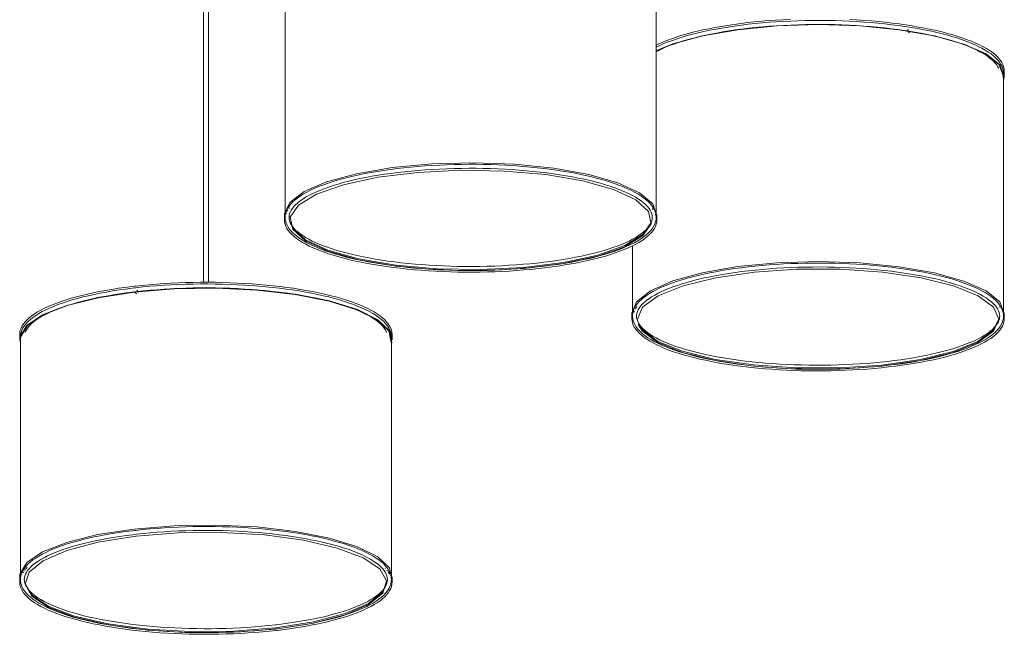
# Model space of a CAD drawing. Header units: millimetres. Extents: x 2834 to 10973, y -1183 to 7893.
# Tile 1 of 15: x 5505 to 6695, y -1168 to -425. Entities that reach past the tile are written whole.
import ezdxf

# ---------------------------------------------------------------- set-up
doc = ezdxf.new("R2010")
doc.units = ezdxf.units.MM
doc.layers.add('E-LITE-EQPM', color=7, linetype='Continuous', lineweight=20)

# ---------------------------------------------------------------- blocks, each defined once
blk = doc.blocks.new('64314-5L   _Suspended_tensor - 64314-49-5L MAMBO Black_rattan pendant lamp ø450-5L-719882-00 Isometrico PDF')
at = {"layer": 'E-LITE-EQPM', "color": 253, "lineweight": 15, "true_color": 0xaaaaaa}
for p, q in [((2450.9, 10.4), (2450.9, -742.4)), ((2456.9, -742.4), (2456.9, 10.4)), ((2549.6, -373), (2549.6, -661.7)), ((2998, -661.7), (2998, -373)), ((3302.8, -436.8), (3301.4, -438)), ((3302.8, -440.9), (3305, -438.9)), ((3418.6, -493.4), (3418.6, -486.9)), ((3417.8, -490.1), (3417.8, -490.2)), ((3417.8, -781.1), (3417.8, -492.4)), ((3418.6, -493.5), (3418.1, -497.3)), ((2554.6, -653.2), (2555.1, -652.5)), ((2993.1, -653.2), (2993.7, -654)), ((2548.8, -660.6), (2548.8, -667.1)), ((2550.8, -659.9), (2550.9, -659.6)), ((2551.2, -658.9), (2551.4, -658.5)), ((2552.4, -656.5), (2553, -655.4)), ((2994.1, -654.6), (2994.3, -654.9)), ((2996.9, -660.1), (2997.1, -660.5)), ((2997.7, -660.6), (2997.7, -662.1)), ((2998.8, -667.1), (2998.8, -660.6)), ((2998, -666.7), (2998, -667)), ((2969.4, -698.4), (2969.4, -781.1)), ((2367.9, -753.8), (2370.1, -756.3)), ((2372.4, -754.2), (2370.4, -751.9)), ((2972.8, -774.7), (2974, -773)), ((2974.6, -772.2), (2975, -771.7)), ((3412.3, -771.9), (3412.7, -772.3)), ((2968.6, -780), (2968.6, -786.4)), ((2969.4, -783.3), (2969.4, -783.2)), ((2970.8, -778.8), (2971.5, -777.1)), ((2974.2, -783.3), (2974.2, -783.2)), ((3413, -783.3), (3413, -783.4)), ((3417.5, -781.1), (3417.5, -781.2)), ((3417.8, -783.3), (3417.8, -783.5)), ((3418.6, -786.4), (3418.6, -780)), ((2975.2, -787), (2975.2, -786.9)), ((3418.6, -786.4), (3418.6, -786.6)), ((2228.9, -805.4), (2228.9, -811.9)), ((2678.9, -811.9), (2678.9, -805.4)), ((2229.7, -810.9), (2229.7, -1099.6)), ((2678.1, -1099.6), (2678.1, -810.9)), ((2232.7, -1093.8), (2233.3, -1093)), ((2234.2, -1091.7), (2234.5, -1091.2)), ((2235.1, -1090.5), (2235.9, -1089.5)), ((2236.5, -1088.8), (2237.8, -1087.4)), ((2670.7, -1088.2), (2671, -1088.5)), ((2672.7, -1090.6), (2673.2, -1091.1)), ((2674, -1092.3), (2674.8, -1093.5)), ((2675.1, -1094), (2675.7, -1095.1)), ((2228.9, -1098.5), (2228.9, -1104.9)), ((2229.2, -1095.2), (2229.3, -1102.2)), ((2677.7, -1100.8), (2677.8, -1101.3)), ((2677.8, -1099.6), (2677.8, -1099.8)), ((2677.9, -1100.9), (2677.9, -1101.3)), ((2677.9, -1101.8), (2678, -1101.5)), ((2678.5, -1102.2), (2678.5, -1102)), ((2678.9, -1104.9), (2678.9, -1098.5))]:
    blk.add_line(p, q, dxfattribs=at)
for points in [[(3418.6, -486.9, 0), (3418.4, -484.3, 0), (3417.8, -481.8, 0), (3416.9, -479.2, 0), (3415.6, -476.7, 0), (3414, -474.2, 0), (3412, -471.7, 0), (3409.7, -469.2, 0), (3407, -466.8, 0), (3404, -464.4, 0), (3400.6, -462.1, 0), (3396.9, -459.8, 0), (3392.9, -457.6, 0), (3388.6, -455.4, 0), (3384, -453.2, 0), (3379, -451.1, 0), (3373.8, -449.1, 0), (3368.3, -447.1, 0), (3362.5, -445.2, 0), (3356.4, -443.3, 0), (3350.1, -441.5, 0), (3343.5, -439.8, 0), (3336.7, -438.2, 0), (3329.7, -436.6, 0), (3322.4, -435.2, 0), (3314.9, -433.8, 0), (3307.3, -432.5, 0), (3299.4, -431.2, 0), (3291.4, -430.1, 0), (3283.3, -429.1, 0), (3275, -428.1, 0), (3266.5, -427.2, 0), (3258, -426.5, 0), (3249.3, -425.8, 0), (3240.6, -425.2, 0), (3231.8, -424.8, 0)], [(3160.2, -424.5, 0), (3151.3, -425, 0), (3142.6, -425.5, 0), (3133.8, -426.1, 0), (3125.2, -426.8, 0), (3116.7, -427.6, 0), (3108.4, -428.5, 0), (3100.1, -429.5, 0), (3092, -430.6, 0), (3084.1, -431.8, 0), (3076.3, -433.1, 0), (3068.8, -434.4, 0), (3061.4, -435.8, 0), (3054.2, -437.3, 0), (3047.3, -438.9, 0), (3040.6, -440.6, 0), (3034.1, -442.3, 0), (3027.9, -444.2, 0), (3022, -446, 0), (3016.3, -448, 0), (3010.9, -450, 0), (3005.8, -452.1, 0), (3001, -454.2, 0), (2998, -455.6, 0)], [(3417.8, -490.1, 0), (3417.6, -487.2, 0), (3417, -484.5, 0), (3416, -481.7, 0), (3414.6, -479, 0), (3412.9, -476.4, 0), (3410.8, -473.8, 0), (3408.4, -471.3, 0), (3405.7, -468.8, 0), (3402.6, -466.4, 0), (3399.2, -464, 0), (3395.5, -461.7, 0), (3391.5, -459.4, 0), (3387.1, -457.2, 0), (3382.5, -455.1, 0), (3377.5, -453, 0), (3372.3, -450.9, 0), (3366.8, -449, 0), (3361.1, -447, 0), (3355, -445.2, 0), (3348.7, -443.4, 0), (3342.2, -441.7, 0), (3335.4, -440.1, 0), (3328.5, -438.6, 0), (3321.2, -437.1, 0), (3313.8, -435.7, 0), (3306.2, -434.4, 0), (3298.5, -433.2, 0), (3290.5, -432.1, 0), (3282.4, -431, 0), (3274.2, -430.1, 0), (3265.8, -429.3, 0), (3257.4, -428.5, 0), (3248.8, -427.8, 0), (3240.1, -427.3, 0), (3231.4, -426.8, 0), (3222.6, -426.4, 0), (3213.8, -426.1, 0), (3204.9, -426, 0), (3196, -425.9, 0), (3187.1, -425.9, 0), (3178.2, -426, 0), (3169.3, -426.3, 0), (3160.5, -426.6, 0), (3151.7, -427, 0), (3143, -427.5, 0), (3134.4, -428.1, 0), (3125.9, -428.8, 0), (3117.4, -429.6, 0), (3109.1, -430.5, 0), (3101, -431.5, 0), (3092.9, -432.6, 0), (3085.1, -433.8, 0), (3077.4, -435, 0), (3069.9, -436.3, 0), (3062.6, -437.8, 0), (3055.5, -439.3, 0), (3048.6, -440.9, 0), (3041.9, -442.5, 0), (3035.5, -444.2, 0), (3029.3, -446, 0), (3023.4, -447.9, 0), (3017.8, -449.9, 0), (3012.4, -451.9, 0), (3007.3, -453.9, 0), (3002.5, -456, 0), (2998, -458.2, 0)], [(2997.7, -462.5, 0), (3018, -454.2, 0), (3053.7, -444.3, 0), (3096.4, -436.8, 0), (3144, -432.2, 0), (3194.1, -430.7, 0), (3244.1, -432.3, 0), (3291.6, -437, 0), (3334.3, -444.5, 0), (3369.8, -454.4, 0), (3396.5, -466.3, 0), (3413, -479.6, 0), (3418.6, -493.5, 0)], [(3417.8, -493.5, 0), (3412.3, -479.6, 0), (3395.8, -466.4, 0), (3369.2, -454.5, 0), (3333.8, -444.6, 0), (3291.3, -437.2, 0), (3243.9, -432.5, 0), (3194.1, -430.9, 0), (3144.2, -432.5, 0), (3096.7, -437, 0), (3054.2, -444.5, 0), (3018.6, -454.3, 0), (2997.7, -463, 0)], [(3411.7, -484, 0), (3411.6, -483.6, 0), (3410.5, -481.4, 0), (3409, -479.2, 0), (3407.2, -477, 0), (3405.1, -474.7, 0), (3402.6, -472.5, 0), (3399.7, -470.2, 0), (3396.6, -468, 0), (3393, -465.8, 0), (3389.2, -463.7, 0), (3385, -461.5, 0), (3380.5, -459.4, 0), (3375.7, -457.4, 0), (3370.6, -455.4, 0), (3365.3, -453.5, 0), (3359.6, -451.6, 0), (3353.7, -449.8, 0), (3347.5, -448.1, 0), (3341, -446.4, 0), (3334.4, -444.8, 0), (3327.5, -443.3, 0), (3320.3, -441.8, 0), (3313, -440.4, 0), (3305.5, -439.2, 0), (3297.8, -438, 0), (3289.9, -436.8, 0), (3281.9, -435.8, 0), (3273.7, -434.9, 0), (3265.4, -434, 0), (3257, -433.3, 0), (3248.5, -432.6, 0), (3239.8, -432.1, 0), (3231.2, -431.6, 0), (3222.4, -431.2, 0), (3213.6, -430.9, 0), (3204.8, -430.8, 0), (3196, -430.7, 0), (3187.1, -430.7, 0), (3178.3, -430.8, 0), (3169.5, -431.1, 0), (3160.7, -431.4, 0), (3152, -431.8, 0), (3143.3, -432.3, 0), (3134.8, -432.9, 0), (3126.3, -433.6, 0), (3117.9, -434.4, 0), (3109.7, -435.3, 0), (3101.6, -436.3, 0), (3093.6, -437.3, 0), (3085.8, -438.5, 0), (3078.2, -439.7, 0), (3070.8, -441.1, 0), (3063.5, -442.5, 0), (3056.5, -444, 0), (3049.7, -445.5, 0), (3043.1, -447.2, 0), (3036.8, -448.9, 0), (3030.7, -450.6, 0), (3024.9, -452.5, 0), (3019.4, -454.4, 0), (3014.1, -456.3, 0), (3009.2, -458.3, 0), (3004.5, -460.4, 0), (3000.2, -462.5, 0), (2998, -463.7, 0)], [(3417.2, -494.7, 0), (3417.3, -494.4, 0), (3417.7, -491.6, 0), (3417.8, -490.2, 0)], [(2951.6, -622.2, 0), (2916.5, -612.2, 0), (2874.2, -604.6, 0), (2826.9, -599.7, 0), (2776.9, -598, 0), (2726.8, -599.4, 0), (2679, -603.8, 0), (2636, -611.1, 0), (2599.8, -620.9, 0), (2572.5, -632.7, 0), (2555.2, -645.9, 0), (2548.9, -659.8, 0), (2548.8, -660.6, 0)], [(2549.6, -663.9, 0), (2549.8, -661.1, 0), (2550.4, -658.3, 0), (2551.4, -655.6, 0), (2552.8, -652.9, 0), (2554.5, -650.3, 0), (2556.6, -647.7, 0), (2559, -645.1, 0), (2561.7, -642.7, 0), (2564.8, -640.3, 0), (2568.2, -637.9, 0), (2571.9, -635.6, 0), (2576, -633.3, 0), (2580.3, -631.1, 0), (2584.9, -628.9, 0), (2589.9, -626.8, 0), (2595.1, -624.8, 0), (2600.6, -622.8, 0), (2606.4, -620.9, 0), (2612.4, -619.1, 0), (2618.7, -617.3, 0), (2625.2, -615.6, 0), (2632, -614, 0), (2639, -612.4, 0), (2646.2, -611, 0), (2653.6, -609.6, 0), (2661.2, -608.3, 0), (2668.9, -607.1, 0), (2676.9, -606, 0), (2685, -604.9, 0), (2693.2, -604, 0), (2701.6, -603.1, 0), (2710, -602.4, 0), (2718.6, -601.7, 0), (2727.3, -601.1, 0), (2736, -600.7, 0), (2744.8, -600.3, 0), (2753.7, -600, 0), (2762.5, -599.9, 0), (2771.4, -599.8, 0), (2780.3, -599.8, 0), (2789.2, -599.9, 0), (2798.1, -600.1, 0), (2806.9, -600.5, 0), (2815.7, -600.9, 0), (2824.4, -601.4, 0), (2833, -602, 0), (2841.5, -602.7, 0), (2850, -603.5, 0), (2858.3, -604.4, 0), (2866.4, -605.4, 0), (2874.5, -606.5, 0), (2882.3, -607.6, 0), (2890, -608.9, 0), (2897.5, -610.2, 0), (2904.8, -611.6, 0), (2912, -613.2, 0), (2918.8, -614.7, 0), (2925.5, -616.4, 0), (2931.9, -618.1, 0), (2938.1, -619.9, 0), (2944, -621.8, 0), (2949.7, -623.7, 0), (2949.9, -623.8, 0)], [(2554.4, -663.9, 0), (2554.6, -661.8, 0), (2555, -659.7, 0), (2555.8, -657.5, 0), (2556.9, -655.3, 0), (2558.4, -653.1, 0), (2560.2, -650.8, 0), (2562.3, -648.6, 0), (2564.8, -646.3, 0), (2567.7, -644.1, 0), (2570.9, -641.9, 0), (2574.4, -639.7, 0), (2578.2, -637.5, 0), (2582.4, -635.4, 0), (2586.9, -633.3, 0), (2591.7, -631.3, 0), (2596.8, -629.3, 0), (2602.1, -627.4, 0), (2607.8, -625.5, 0), (2613.7, -623.7, 0), (2619.9, -621.9, 0), (2626.4, -620.3, 0), (2633.1, -618.7, 0), (2640, -617.1, 0), (2647.1, -615.7, 0), (2654.4, -614.3, 0), (2661.9, -613, 0), (2669.6, -611.8, 0), (2677.5, -610.7, 0), (2685.5, -609.7, 0), (2693.7, -608.8, 0), (2702, -607.9, 0), (2710.4, -607.2, 0), (2719, -606.5, 0), (2727.6, -605.9, 0), (2736.3, -605.5, 0), (2745, -605.1, 0), (2753.8, -604.8, 0), (2762.6, -604.7, 0), (2771.4, -604.6, 0), (2780.3, -604.6, 0), (2789.1, -604.7, 0), (2797.9, -604.9, 0), (2806.7, -605.3, 0), (2815.4, -605.7, 0), (2824.1, -606.2, 0), (2832.6, -606.8, 0), (2841.1, -607.5, 0), (2849.5, -608.3, 0), (2857.7, -609.2, 0), (2865.8, -610.2, 0), (2873.8, -611.2, 0), (2881.6, -612.4, 0), (2889.2, -613.6, 0), (2896.7, -614.9, 0), (2903.9, -616.4, 0), (2910.9, -617.8, 0), (2917.7, -619.4, 0), (2924.3, -621, 0), (2930.6, -622.7, 0), (2936.7, -624.5, 0), (2942.5, -626.4, 0), (2948, -628.3, 0), (2948.3, -628.3, 0)], [(2601.3, -704.9, 0), (2574.2, -692.3, 0), (2558.8, -678.3, 0), (2555.9, -663.7, 0), (2565.6, -649.2, 0), (2587.5, -635.9, 0), (2620.2, -624.4, 0), (2661.8, -615.4, 0), (2709.9, -609.5, 0), (2761.7, -606.9, 0), (2814.3, -607.9, 0), (2864.5, -612.3, 0), (2909.4, -619.9, 0), (2946.4, -630.4, 0)], [(2946.4, -630.4, 0), (2973.4, -642.9, 0), (2988.8, -657, 0), (2991.8, -671.6, 0), (2982, -686, 0), (2960.2, -699.4, 0), (2927.5, -710.8, 0), (2885.9, -719.8, 0), (2837.8, -725.8, 0), (2785.9, -728.4, 0), (2733.4, -727.4, 0), (2683.2, -723, 0), (2638.3, -715.3, 0), (2601.3, -704.9, 0)], [(2993.2, -663.9, 0), (2993.1, -661.8, 0), (2992.6, -659.7, 0), (2991.8, -657.5, 0), (2990.7, -655.3, 0), (2989.3, -653.1, 0), (2987.5, -650.8, 0), (2985.3, -648.6, 0), (2982.8, -646.3, 0), (2980, -644.1, 0), (2976.8, -641.9, 0), (2973.3, -639.7, 0), (2969.4, -637.5, 0), (2965.3, -635.4, 0), (2960.8, -633.3, 0), (2956, -631.3, 0), (2950.9, -629.3, 0), (2948.3, -628.3, 0)], [(2998, -663.9, 0), (2997.8, -661.1, 0), (2997.2, -658.3, 0), (2996.2, -655.6, 0), (2994.9, -652.9, 0), (2993.2, -650.3, 0), (2991.1, -647.7, 0), (2988.7, -645.1, 0), (2985.9, -642.7, 0), (2982.8, -640.3, 0), (2979.5, -637.9, 0), (2975.7, -635.6, 0), (2971.7, -633.3, 0), (2967.4, -631.1, 0), (2962.7, -628.9, 0), (2957.8, -626.8, 0), (2952.6, -624.8, 0), (2949.9, -623.8, 0)], [(2998.8, -661.5, 0), (2993.9, -647.5, 0), (2977.9, -634.2, 0), (2951.6, -622.2, 0)], [(2549.6, -663.9, 0), (2549.8, -666.8, 0), (2550.4, -669.5, 0), (2551.4, -672.3, 0), (2552.8, -675, 0), (2554.5, -677.6, 0), (2556.6, -680.2, 0), (2559, -682.7, 0), (2561.7, -685.2, 0), (2564.8, -687.6, 0), (2568.2, -690, 0), (2571.9, -692.3, 0), (2576, -694.6, 0), (2580.3, -696.8, 0), (2584.9, -698.9, 0), (2589.9, -701, 0), (2595.1, -703.1, 0), (2597.7, -704.1, 0)], [(2554.4, -663.9, 0), (2554.6, -666.1, 0), (2555, -668.2, 0), (2555.8, -670.4, 0), (2556.9, -672.6, 0), (2558.4, -674.8, 0), (2560.2, -677, 0), (2562.3, -679.3, 0), (2564.8, -681.5, 0), (2567.7, -683.8, 0), (2570.9, -686, 0), (2574.4, -688.2, 0), (2578.2, -690.4, 0), (2582.4, -692.5, 0), (2586.9, -694.6, 0), (2591.7, -696.6, 0), (2596.8, -698.6, 0), (2599.4, -699.5, 0)], [(2998, -663.9, 0), (2997.8, -666.8, 0), (2997.2, -669.5, 0), (2996.2, -672.3, 0), (2994.9, -675, 0), (2993.2, -677.6, 0), (2991.1, -680.2, 0), (2988.7, -682.7, 0), (2985.9, -685.2, 0), (2982.8, -687.6, 0), (2979.5, -690, 0), (2975.7, -692.3, 0), (2971.7, -694.6, 0), (2967.4, -696.8, 0), (2962.7, -698.9, 0), (2957.8, -701, 0), (2952.6, -703.1, 0), (2947.1, -705.1, 0), (2941.3, -707, 0), (2935.3, -708.8, 0), (2929, -710.6, 0), (2922.5, -712.3, 0), (2915.7, -713.9, 0), (2908.7, -715.4, 0), (2901.5, -716.9, 0), (2894.1, -718.3, 0), (2886.5, -719.6, 0), (2878.7, -720.8, 0), (2870.8, -721.9, 0), (2862.7, -723, 0), (2854.5, -723.9, 0), (2846.1, -724.8, 0), (2837.6, -725.5, 0), (2829.1, -726.2, 0), (2820.4, -726.7, 0), (2811.6, -727.2, 0), (2802.9, -727.6, 0), (2794, -727.9, 0), (2785.1, -728, 0), (2776.2, -728.1, 0), (2767.3, -728.1, 0), (2758.5, -728, 0), (2749.6, -727.7, 0), (2740.8, -727.4, 0), (2732, -727, 0), (2723.3, -726.5, 0), (2714.7, -725.9, 0), (2706.1, -725.2, 0), (2697.7, -724.4, 0), (2689.4, -723.5, 0), (2681.2, -722.5, 0), (2673.2, -721.4, 0), (2665.3, -720.2, 0), (2657.6, -719, 0), (2650.1, -717.7, 0), (2642.8, -716.2, 0), (2635.7, -714.7, 0), (2628.8, -713.2, 0), (2622.2, -711.5, 0), (2615.8, -709.8, 0), (2609.6, -708, 0), (2603.7, -706.1, 0), (2598, -704.2, 0), (2597.7, -704.1, 0)], [(2993.2, -663.9, 0), (2993.1, -666.1, 0), (2992.6, -668.2, 0), (2991.8, -670.4, 0), (2990.7, -672.6, 0), (2989.3, -674.8, 0), (2987.5, -677, 0), (2985.3, -679.3, 0), (2982.8, -681.5, 0), (2980, -683.8, 0), (2976.8, -686, 0), (2973.3, -688.2, 0), (2969.4, -690.4, 0), (2965.3, -692.5, 0), (2960.8, -694.6, 0), (2956, -696.6, 0), (2950.9, -698.6, 0), (2945.5, -700.5, 0), (2939.9, -702.4, 0), (2933.9, -704.2, 0), (2927.7, -705.9, 0), (2921.3, -707.6, 0), (2914.6, -709.2, 0), (2907.7, -710.7, 0), (2900.6, -712.2, 0), (2893.3, -713.6, 0), (2885.7, -714.8, 0), (2878, -716, 0), (2870.2, -717.2, 0), (2862.1, -718.2, 0), (2853.9, -719.1, 0), (2845.6, -720, 0), (2837.2, -720.7, 0), (2828.7, -721.4, 0), (2820.1, -721.9, 0), (2811.4, -722.4, 0), (2802.7, -722.8, 0), (2793.9, -723.1, 0), (2785.1, -723.2, 0), (2776.2, -723.3, 0), (2767.4, -723.3, 0), (2758.5, -723.2, 0), (2749.7, -722.9, 0), (2741, -722.6, 0), (2732.2, -722.2, 0), (2723.6, -721.7, 0), (2715, -721.1, 0), (2706.6, -720.4, 0), (2698.2, -719.6, 0), (2689.9, -718.7, 0), (2681.8, -717.7, 0), (2673.9, -716.7, 0), (2666.1, -715.5, 0), (2658.5, -714.3, 0), (2651, -712.9, 0), (2643.8, -711.5, 0), (2636.8, -710, 0), (2629.9, -708.5, 0), (2623.4, -706.8, 0), (2617, -705.1, 0), (2611, -703.4, 0), (2605.2, -701.5, 0), (2599.6, -699.6, 0), (2599.4, -699.5, 0)], [(2548.8, -667.1, 0), (2549, -669.7, 0), (2549.6, -672.2, 0), (2550.5, -674.8, 0), (2551.8, -677.3, 0), (2553.4, -679.8, 0), (2555.4, -682.3, 0), (2557.7, -684.8, 0), (2560.4, -687.2, 0), (2563.5, -689.6, 0), (2566.8, -691.9, 0), (2570.5, -694.2, 0), (2574.5, -696.4, 0), (2578.8, -698.6, 0), (2583.5, -700.8, 0), (2588.4, -702.9, 0), (2593.6, -704.9, 0), (2596.3, -705.9, 0)], [(2555.8, -669.7, 0), (2558.8, -676.9, 0), (2574.2, -690.9, 0), (2601.3, -703.5, 0)], [(2998.8, -667.1, 0), (2998.6, -669.7, 0), (2998.1, -672.2, 0), (2997.2, -674.8, 0), (2995.9, -677.3, 0), (2994.3, -679.8, 0), (2992.3, -682.3, 0), (2989.9, -684.8, 0), (2987.2, -687.2, 0), (2984.2, -689.6, 0), (2980.9, -691.9, 0), (2977.2, -694.2, 0), (2973.2, -696.4, 0), (2968.8, -698.6, 0), (2964.2, -700.8, 0), (2959.3, -702.9, 0), (2954, -704.9, 0), (2948.5, -706.9, 0), (2942.7, -708.8, 0), (2936.7, -710.7, 0), (2930.3, -712.5, 0), (2923.8, -714.2, 0), (2917, -715.8, 0), (2909.9, -717.4, 0), (2902.7, -718.8, 0), (2895.2, -720.2, 0), (2887.5, -721.5, 0), (2879.7, -722.8, 0), (2871.7, -723.9, 0), (2863.5, -724.9, 0), (2855.2, -725.9, 0), (2846.8, -726.8, 0), (2838.2, -727.5, 0), (2829.6, -728.2, 0), (2820.8, -728.8, 0), (2812, -729.2, 0), (2803.1, -729.6, 0), (2794.2, -729.9, 0), (2785.2, -730.1, 0), (2776.3, -730.1, 0), (2767.3, -730.1, 0), (2758.3, -730, 0), (2749.4, -729.8, 0), (2740.4, -729.5, 0), (2731.6, -729, 0), (2722.8, -728.5, 0), (2714.1, -727.9, 0), (2705.5, -727.2, 0), (2697, -726.4, 0), (2688.6, -725.5, 0), (2680.4, -724.5, 0), (2672.3, -723.4, 0), (2664.3, -722.2, 0), (2656.6, -721, 0), (2649, -719.6, 0), (2641.6, -718.2, 0), (2634.5, -716.7, 0), (2627.5, -715.1, 0), (2620.8, -713.4, 0), (2614.4, -711.7, 0), (2608.2, -709.8, 0), (2602.2, -708, 0), (2596.6, -706, 0), (2596.3, -705.9, 0)], [(2601.3, -703.5, 0), (2638.3, -713.9, 0), (2683.2, -721.6, 0), (2733.4, -726, 0), (2785.9, -727, 0), (2837.8, -724.4, 0), (2885.9, -718.5, 0), (2927.5, -709.5, 0), (2960.2, -698, 0), (2982, -684.6, 0), (2991.8, -670.2, 0), (2991.8, -670, 0)], [(3418.6, -780.1, 0), (3413, -766.2, 0), (3396.5, -752.9, 0), (3369.8, -741, 0), (3334.3, -731.1, 0), (3291.6, -723.6, 0), (3244.1, -718.9, 0), (3194.1, -717.3, 0), (3144, -718.9, 0), (3096.4, -723.5, 0), (3053.7, -730.9, 0), (3018, -740.8, 0), (2991.1, -752.7, 0), (2974.3, -765.9, 0), (2968.6, -779.9, 0)], [(3417.8, -783.3, 0), (3417.6, -780.5, 0), (3417, -777.7, 0), (3416, -775, 0), (3414.6, -772.3, 0), (3412.9, -769.6, 0), (3410.8, -767, 0), (3408.4, -764.5, 0), (3405.7, -762, 0), (3402.6, -759.6, 0), (3399.2, -757.2, 0), (3395.5, -754.9, 0), (3391.5, -752.7, 0), (3387.1, -750.5, 0), (3382.5, -748.3, 0), (3377.5, -746.2, 0), (3372.3, -744.2, 0), (3366.8, -742.2, 0), (3361.1, -740.3, 0), (3355, -738.4, 0), (3348.7, -736.7, 0), (3342.2, -735, 0), (3335.4, -733.4, 0), (3328.5, -731.8, 0), (3321.2, -730.3, 0), (3313.8, -729, 0), (3306.2, -727.7, 0), (3298.5, -726.5, 0), (3290.5, -725.3, 0), (3282.4, -724.3, 0), (3274.2, -723.3, 0), (3265.8, -722.5, 0), (3257.4, -721.7, 0), (3248.8, -721.1, 0), (3240.1, -720.5, 0), (3231.4, -720, 0), (3222.6, -719.7, 0), (3213.8, -719.4, 0), (3204.9, -719.2, 0), (3196, -719.1, 0), (3187.1, -719.2, 0), (3178.2, -719.3, 0), (3169.3, -719.5, 0), (3160.5, -719.8, 0), (3151.7, -720.2, 0), (3143, -720.8, 0), (3134.4, -721.4, 0), (3125.9, -722.1, 0), (3117.4, -722.9, 0), (3109.1, -723.8, 0), (3101, -724.8, 0), (3092.9, -725.8, 0), (3085.1, -727, 0), (3077.4, -728.3, 0), (3069.9, -729.6, 0), (3062.6, -731, 0), (3055.5, -732.5, 0), (3048.6, -734.1, 0), (3041.9, -735.8, 0), (3035.5, -737.5, 0), (3029.3, -739.3, 0), (3023.4, -741.2, 0), (3017.8, -743.1, 0), (3012.4, -745.1, 0), (3007.3, -747.2, 0), (3002.5, -749.3, 0), (2998, -751.5, 0), (2993.8, -753.7, 0), (2989.9, -756, 0), (2986.4, -758.3, 0), (2983.1, -760.7, 0), (2980.2, -763.2, 0), (2977.6, -765.7, 0), (2975.3, -768.2, 0), (2973.4, -770.8, 0), (2971.9, -773.5, 0), (2970.7, -776.2, 0), (2969.9, -779, 0), (2969.4, -781.8, 0), (2969.4, -783.2, 0)], [(3413, -783.3, 0), (3412.8, -781.2, 0), (3412.4, -779, 0), (3411.6, -776.9, 0), (3410.5, -774.7, 0), (3409, -772.4, 0), (3407.2, -770.2, 0), (3405.1, -768, 0), (3402.6, -765.7, 0), (3399.7, -763.5, 0), (3396.6, -761.3, 0), (3393, -759.1, 0), (3389.2, -756.9, 0), (3385, -754.8, 0), (3380.5, -752.7, 0), (3375.7, -750.7, 0), (3370.6, -748.7, 0), (3365.3, -746.7, 0), (3359.6, -744.9, 0), (3353.7, -743.1, 0), (3347.5, -741.3, 0), (3341, -739.6, 0), (3334.4, -738, 0), (3327.5, -736.5, 0), (3320.3, -735.1, 0), (3313, -733.7, 0), (3305.5, -732.4, 0), (3297.8, -731.2, 0), (3289.9, -730.1, 0), (3281.9, -729.1, 0), (3273.7, -728.1, 0), (3265.4, -727.3, 0), (3257, -726.5, 0), (3248.5, -725.9, 0), (3239.8, -725.3, 0), (3231.2, -724.8, 0), (3222.4, -724.5, 0), (3213.6, -724.2, 0), (3204.8, -724, 0), (3196, -723.9, 0), (3187.1, -724, 0), (3178.3, -724.1, 0), (3169.5, -724.3, 0), (3160.7, -724.6, 0), (3152, -725, 0), (3143.3, -725.5, 0), (3134.8, -726.2, 0), (3126.3, -726.9, 0), (3117.9, -727.7, 0), (3109.7, -728.5, 0), (3101.6, -729.5, 0), (3093.6, -730.6, 0), (3085.8, -731.7, 0), (3078.2, -733, 0), (3070.8, -734.3, 0), (3063.5, -735.7, 0), (3056.5, -737.2, 0), (3049.7, -738.8, 0), (3043.1, -740.4, 0), (3036.8, -742.1, 0), (3030.7, -743.9, 0), (3024.9, -745.7, 0), (3019.4, -747.6, 0), (3014.1, -749.6, 0), (3009.2, -751.6, 0), (3004.5, -753.6, 0), (3000.2, -755.7, 0), (2996.2, -757.9, 0), (2992.5, -760.1, 0), (2989.1, -762.3, 0), (2986.1, -764.5, 0), (2983.4, -766.7, 0), (2981, -769, 0), (2979.1, -771.2, 0), (2977.4, -773.5, 0), (2976.1, -775.7, 0), (2975.2, -777.9, 0), (2974.5, -780, 0), (2974.2, -782.2, 0), (2974.2, -783.2, 0)], [(2975.2, -786.9, 0), (2981.6, -772.3, 0), (3000.4, -758.6, 0), (3030.4, -746.6, 0), (3069.9, -736.9, 0), (3116.6, -730.1, 0), (3167.7, -726.6, 0), (3220.4, -726.6, 0), (3271.5, -730.2, 0), (3318, -737, 0), (3357.4, -746.8, 0), (3387.2, -758.8, 0), (3405.7, -772.6, 0), (3412, -787.1, 0)], [(2228.9, -805.4, 0), (2229.1, -802.8, 0), (2229.6, -800.3, 0), (2230.5, -797.7, 0), (2231.8, -795.2, 0), (2233.5, -792.7, 0), (2235.5, -790.2, 0), (2237.8, -787.7, 0), (2240.5, -785.3, 0), (2243.5, -783, 0), (2246.9, -780.6, 0), (2250.5, -778.3, 0), (2254.5, -776.1, 0), (2258.9, -773.9, 0), (2263.5, -771.7, 0), (2268.4, -769.6, 0), (2273.7, -767.6, 0), (2279.2, -765.6, 0), (2285, -763.7, 0), (2291, -761.8, 0), (2297.4, -760, 0), (2303.9, -758.3, 0), (2310.8, -756.7, 0), (2317.8, -755.1, 0), (2325.1, -753.7, 0), (2332.5, -752.3, 0), (2340.2, -751, 0), (2348, -749.7, 0), (2356, -748.6, 0), (2364.2, -747.6, 0), (2367.3, -747.2, 0)], [(2229.7, -808.6, 0), (2229.9, -805.8, 0), (2230.5, -803, 0), (2231.5, -800.2, 0), (2232.8, -797.5, 0), (2234.6, -794.9, 0), (2236.6, -792.3, 0), (2239, -789.8, 0), (2241.8, -787.3, 0), (2244.9, -784.9, 0), (2248.3, -782.5, 0), (2252, -780.2, 0), (2256, -777.9, 0), (2260.3, -775.7, 0), (2265, -773.6, 0), (2269.9, -771.5, 0), (2275.1, -769.4, 0), (2280.6, -767.5, 0), (2286.4, -765.5, 0), (2292.4, -763.7, 0), (2298.7, -761.9, 0), (2305.2, -760.2, 0), (2312, -758.6, 0), (2319, -757.1, 0), (2326.2, -755.6, 0), (2333.6, -754.2, 0), (2341.2, -752.9, 0), (2349, -751.7, 0), (2356.9, -750.6, 0), (2365, -749.6, 0), (2368.1, -749.2, 0)], [(2367.1, -754, 0), (2415.5, -750.1, 0), (2465.8, -749.3, 0), (2515.5, -751.6, 0), (2562.1, -756.9, 0), (2603.3, -765, 0), (2637, -775.5, 0), (2661.5, -787.7, 0), (2675.6, -801.2, 0), (2678.6, -815.2, 0), (2678.1, -817.2, 0)], [(2678.9, -805.4, 0), (2678.7, -802.8, 0), (2678.1, -800.3, 0), (2677.2, -797.7, 0), (2675.9, -795.2, 0), (2674.3, -792.7, 0), (2672.3, -790.2, 0), (2670, -787.7, 0), (2667.3, -785.3, 0), (2664.3, -783, 0), (2660.9, -780.6, 0), (2657.2, -778.3, 0), (2653.2, -776.1, 0), (2648.9, -773.9, 0), (2644.3, -771.7, 0), (2639.3, -769.6, 0), (2634.1, -767.6, 0), (2628.6, -765.6, 0), (2622.8, -763.7, 0), (2616.7, -761.8, 0), (2610.4, -760, 0), (2603.8, -758.3, 0), (2597, -756.7, 0), (2590, -755.1, 0), (2582.7, -753.7, 0), (2575.2, -752.3, 0), (2567.6, -751, 0), (2559.7, -749.7, 0), (2551.7, -748.6, 0), (2543.6, -747.6, 0), (2535.3, -746.6, 0), (2526.8, -745.7, 0), (2518.3, -745, 0), (2509.6, -744.3, 0), (2500.9, -743.7, 0), (2492.1, -743.3, 0), (2483.2, -742.9, 0), (2474.2, -742.6, 0), (2465.3, -742.4, 0), (2456.3, -742.4, 0), (2447.3, -742.4, 0), (2438.3, -742.5, 0), (2429.4, -742.7, 0), (2420.5, -743.1, 0), (2411.6, -743.5, 0), (2402.9, -744, 0), (2394.1, -744.6, 0), (2385.5, -745.3, 0), (2377, -746.1, 0), (2368.7, -747, 0), (2367.3, -747.2, 0)], [(2678.1, -808.6, 0), (2677.9, -805.8, 0), (2677.3, -803, 0), (2676.3, -800.2, 0), (2674.9, -797.5, 0), (2673.2, -794.9, 0), (2671.1, -792.3, 0), (2668.7, -789.8, 0), (2666, -787.3, 0), (2662.9, -784.9, 0), (2659.5, -782.5, 0), (2655.8, -780.2, 0), (2651.7, -777.9, 0), (2647.4, -775.7, 0), (2642.8, -773.6, 0), (2637.8, -771.5, 0), (2632.6, -769.4, 0), (2627.1, -767.5, 0), (2621.4, -765.5, 0), (2615.3, -763.7, 0), (2609, -761.9, 0), (2602.5, -760.2, 0), (2595.7, -758.6, 0), (2588.7, -757.1, 0), (2581.5, -755.6, 0), (2574.1, -754.2, 0), (2566.5, -752.9, 0), (2558.8, -751.7, 0), (2550.8, -750.6, 0), (2542.7, -749.6, 0), (2534.5, -748.6, 0), (2526.1, -747.8, 0), (2517.7, -747, 0), (2509.1, -746.3, 0), (2500.4, -745.8, 0), (2491.7, -745.3, 0), (2482.9, -744.9, 0), (2474, -744.7, 0), (2465.2, -744.5, 0), (2456.3, -744.4, 0), (2447.4, -744.4, 0), (2438.5, -744.5, 0), (2429.6, -744.8, 0), (2420.8, -745.1, 0), (2412, -745.5, 0), (2403.3, -746, 0), (2394.7, -746.6, 0), (2386.2, -747.3, 0), (2377.7, -748.1, 0), (2369.4, -749, 0), (2368.1, -749.2, 0)], [(2672.3, -803.2, 0), (2671.9, -802.1, 0), (2670.8, -799.9, 0), (2669.3, -797.7, 0), (2667.5, -795.5, 0), (2665.4, -793.2, 0), (2662.9, -791, 0), (2660, -788.7, 0), (2656.9, -786.5, 0), (2653.3, -784.3, 0), (2649.5, -782.2, 0), (2645.3, -780, 0), (2640.8, -777.9, 0), (2636, -775.9, 0), (2630.9, -773.9, 0), (2625.6, -772, 0), (2619.9, -770.1, 0), (2614, -768.3, 0), (2607.8, -766.6, 0), (2601.3, -764.9, 0), (2594.7, -763.3, 0), (2587.8, -761.8, 0), (2580.6, -760.3, 0), (2573.3, -759, 0), (2565.8, -757.7, 0), (2558.1, -756.5, 0), (2550.2, -755.3, 0), (2542.2, -754.3, 0), (2534, -753.4, 0), (2525.7, -752.5, 0), (2517.3, -751.8, 0), (2508.8, -751.1, 0), (2500.1, -750.6, 0), (2491.5, -750.1, 0), (2482.7, -749.7, 0), (2473.9, -749.4, 0), (2465.1, -749.3, 0), (2456.3, -749.2, 0), (2447.4, -749.2, 0), (2438.6, -749.3, 0), (2429.8, -749.6, 0), (2421, -749.9, 0), (2412.3, -750.3, 0), (2403.6, -750.8, 0), (2395.1, -751.4, 0), (2386.6, -752.1, 0), (2378.2, -752.9, 0), (2370, -753.8, 0), (2368.7, -754, 0)], [(2229.7, -817.3, 0), (2229.2, -808.5, 0), (2237.5, -794.7, 0), (2256.6, -781.7, 0), (2285.7, -770.3, 0), (2323.1, -760.9, 0), (2367.1, -754, 0)], [(2367.5, -754.3, 0), (2323.6, -761.1, 0), (2286.3, -770.4, 0), (2257.3, -781.8, 0), (2238.3, -794.8, 0), (2230, -808.6, 0), (2229.9, -814.8, 0)], [(2235.5, -803.1, 0), (2235.9, -802.1, 0), (2237, -799.9, 0), (2238.4, -797.7, 0), (2240.2, -795.5, 0), (2242.4, -793.2, 0), (2244.9, -791, 0), (2247.7, -788.7, 0), (2250.9, -786.5, 0), (2254.4, -784.3, 0), (2258.3, -782.2, 0), (2262.4, -780, 0), (2266.9, -777.9, 0), (2271.7, -775.9, 0), (2276.8, -773.9, 0), (2282.2, -772, 0), (2287.8, -770.1, 0), (2293.8, -768.3, 0), (2300, -766.6, 0), (2306.4, -764.9, 0), (2313.1, -763.3, 0), (2320, -761.8, 0), (2327.1, -760.3, 0), (2334.5, -759, 0), (2342, -757.7, 0), (2349.7, -756.5, 0), (2357.6, -755.3, 0), (2365.6, -754.3, 0), (2368.7, -754, 0)], [(2677.8, -815.2, 0), (2674.8, -801.2, 0), (2660.7, -787.8, 0), (2636.3, -775.6, 0), (2602.8, -765.2, 0), (2561.7, -757.1, 0), (2515.3, -751.8, 0), (2465.8, -749.5, 0), (2415.7, -750.3, 0), (2367.5, -754.3, 0)], [(2969.4, -783.3, 0), (2969.6, -786.1, 0), (2970.2, -788.9, 0), (2971.2, -791.7, 0), (2972.5, -794.3, 0), (2974.3, -797, 0), (2976.3, -799.6, 0), (2978.7, -802.1, 0), (2981.5, -804.6, 0), (2984.6, -807, 0), (2988, -809.4, 0), (2991.7, -811.7, 0), (2995.7, -813.9, 0), (3000, -816.2, 0), (3004.7, -818.3, 0), (3009.6, -820.4, 0), (3014.8, -822.4, 0), (3020.3, -824.4, 0), (3026.1, -826.3, 0), (3032.1, -828.2, 0), (3038.4, -829.9, 0), (3045, -831.6, 0), (3051.7, -833.3, 0), (3058.7, -834.8, 0), (3065.9, -836.3, 0), (3073.3, -837.6, 0), (3080.9, -838.9, 0), (3088.7, -840.2, 0), (3096.6, -841.3, 0), (3104.7, -842.3, 0), (3112.9, -843.3, 0), (3121.3, -844.1, 0), (3129.8, -844.9, 0), (3138.4, -845.5, 0), (3147, -846.1, 0), (3155.8, -846.6, 0), (3164.6, -846.9, 0), (3173.4, -847.2, 0), (3182.3, -847.4, 0), (3191.2, -847.5, 0), (3200.1, -847.4, 0), (3209, -847.3, 0), (3217.8, -847.1, 0), (3226.7, -846.8, 0), (3235.4, -846.4, 0), (3244.1, -845.9, 0), (3252.8, -845.2, 0), (3261.3, -844.5, 0), (3269.7, -843.7, 0), (3278, -842.8, 0), (3286.2, -841.9, 0), (3294.2, -840.8, 0), (3302.1, -839.6, 0), (3309.8, -838.4, 0), (3317.3, -837, 0), (3324.6, -835.6, 0), (3331.7, -834.1, 0), (3338.6, -832.5, 0), (3345.2, -830.9, 0), (3351.7, -829.1, 0), (3357.8, -827.3, 0), (3363.7, -825.5, 0), (3369.4, -823.5, 0), (3374.8, -821.5, 0), (3379.9, -819.4, 0), (3384.6, -817.3, 0), (3389.1, -815.1, 0), (3393.3, -812.9, 0), (3397.2, -810.6, 0), (3400.8, -808.3, 0), (3404, -805.9, 0), (3407, -803.4, 0), (3409.6, -800.9, 0), (3411.8, -798.4, 0), (3413.7, -795.8, 0), (3415.3, -793.1, 0), (3416.5, -790.4, 0), (3417.3, -787.6, 0), (3417.7, -784.8, 0), (3417.8, -783.5, 0)], [(2974.2, -783.3, 0), (2974.3, -785.4, 0), (2974.8, -787.6, 0), (2975.6, -789.7, 0), (2976.7, -791.9, 0), (2978.1, -794.2, 0), (2979.9, -796.4, 0), (2982.1, -798.7, 0), (2984.6, -800.9, 0), (2987.4, -803.1, 0), (2990.6, -805.4, 0), (2994.1, -807.6, 0), (2998, -809.7, 0), (3002.1, -811.8, 0), (3006.6, -813.9, 0), (3011.4, -816, 0), (3016.5, -817.9, 0), (3021.9, -819.9, 0), (3027.6, -821.7, 0), (3033.5, -823.6, 0), (3039.7, -825.3, 0), (3046.1, -827, 0), (3052.8, -828.6, 0), (3059.7, -830.1, 0), (3066.8, -831.6, 0), (3074.2, -832.9, 0), (3081.7, -834.2, 0), (3089.4, -835.4, 0), (3097.3, -836.5, 0), (3105.3, -837.6, 0), (3113.5, -838.5, 0), (3121.8, -839.3, 0), (3130.2, -840.1, 0), (3138.7, -840.7, 0), (3147.3, -841.3, 0), (3156, -841.8, 0), (3164.7, -842.1, 0), (3173.5, -842.4, 0), (3182.4, -842.6, 0), (3191.2, -842.7, 0), (3200, -842.6, 0), (3208.9, -842.5, 0), (3217.7, -842.3, 0), (3226.4, -842, 0), (3235.2, -841.6, 0), (3243.8, -841.1, 0), (3252.4, -840.5, 0), (3260.9, -839.8, 0), (3269.2, -839, 0), (3277.5, -838.1, 0), (3285.6, -837.1, 0), (3293.5, -836, 0), (3301.3, -834.9, 0), (3309, -833.6, 0), (3316.4, -832.3, 0), (3323.6, -830.9, 0), (3330.7, -829.4, 0), (3337.5, -827.8, 0), (3344, -826.2, 0), (3350.4, -824.5, 0), (3356.4, -822.7, 0), (3362.2, -820.9, 0), (3367.8, -819, 0), (3373, -817, 0), (3378, -815, 0), (3382.6, -813, 0), (3387, -810.9, 0), (3391, -808.7, 0), (3394.7, -806.5, 0), (3398.1, -804.3, 0), (3401.1, -802.1, 0), (3403.8, -799.9, 0), (3406.1, -797.6, 0), (3408.1, -795.4, 0), (3409.7, -793.1, 0), (3411, -790.9, 0), (3412, -788.7, 0), (3412.6, -786.6, 0), (3412.9, -784.5, 0), (3413, -783.4, 0)], [(2968.6, -786.4, 0), (2968.8, -789, 0), (2969.3, -791.6, 0), (2970.2, -794.2, 0), (2971.5, -796.7, 0), (2973.2, -799.2, 0), (2975.2, -801.7, 0), (2977.5, -804.1, 0), (2980.2, -806.5, 0), (2983.2, -808.9, 0), (2986.6, -811.3, 0), (2990.2, -813.6, 0), (2994.2, -815.8, 0), (2998.6, -818, 0), (3003.2, -820.2, 0), (3008.1, -822.3, 0), (3013.4, -824.3, 0), (3018.9, -826.3, 0), (3024.7, -828.2, 0), (3030.7, -830, 0), (3037.1, -831.8, 0), (3043.6, -833.5, 0), (3050.5, -835.2, 0), (3057.5, -836.7, 0), (3064.8, -838.2, 0), (3072.2, -839.6, 0), (3079.9, -840.9, 0), (3087.7, -842.1, 0), (3095.7, -843.3, 0), (3103.9, -844.3, 0), (3112.2, -845.3, 0), (3120.6, -846.1, 0), (3129.2, -846.9, 0), (3137.8, -847.6, 0), (3146.6, -848.1, 0), (3155.4, -848.6, 0), (3164.3, -849, 0), (3173.2, -849.3, 0), (3182.2, -849.4, 0), (3191.2, -849.5, 0), (3200.1, -849.5, 0), (3209.1, -849.4, 0), (3218.1, -849.1, 0), (3227, -848.8, 0), (3235.8, -848.4, 0), (3244.6, -847.9, 0), (3253.3, -847.3, 0), (3261.9, -846.5, 0), (3270.4, -845.7, 0), (3278.8, -844.8, 0), (3287, -843.8, 0), (3295.1, -842.8, 0), (3303.1, -841.6, 0), (3310.8, -840.3, 0), (3318.4, -839, 0), (3325.8, -837.5, 0), (3332.9, -836, 0), (3339.9, -834.4, 0), (3346.6, -832.8, 0), (3353, -831, 0), (3359.2, -829.2, 0), (3365.2, -827.3, 0), (3370.8, -825.4, 0), (3376.2, -823.4, 0), (3381.3, -821.3, 0), (3386.1, -819.2, 0), (3390.6, -817, 0), (3394.8, -814.8, 0), (3398.7, -812.5, 0), (3402.2, -810.2, 0), (3405.4, -807.8, 0), (3408.3, -805.4, 0), (3410.8, -803, 0), (3413, -800.5, 0), (3414.8, -798, 0), (3416.3, -795.5, 0), (3417.4, -793, 0), (3418.1, -790.4, 0), (3418.5, -787.8, 0), (3418.6, -786.6, 0)], [(2976.7, -792.8, 0), (2981.4, -800, 0), (3000, -813.8, 0), (3029.8, -825.8, 0), (3069.1, -835.6, 0), (3115.7, -842.4, 0), (3166.8, -846, 0), (3219.4, -846, 0), (3270.6, -842.5, 0), (3317.2, -835.7, 0), (3356.7, -826, 0), (3386.7, -814, 0), (3405.5, -800.3, 0), (3412, -786.4, 0)], [(3412, -787.1, 0), (3405.5, -801.7, 0), (3386.7, -815.4, 0), (3356.7, -827.4, 0), (3317.2, -837.1, 0), (3270.6, -843.9, 0), (3219.4, -847.4, 0), (3166.8, -847.4, 0), (3115.7, -843.8, 0), (3069.1, -837, 0), (3029.8, -827.2, 0), (3000, -815.1, 0), (2981.4, -801.4, 0), (2976.8, -794.2, 0)], [(2229.7, -808.6, 0), (2229.9, -811.4, 0), (2230.1, -812.4, 0)], [(2678.1, -808.6, 0), (2677.9, -811.4, 0), (2677.7, -812.3, 0)], [(2367.1, -1040.7, 0), (2323.1, -1047.5, 0), (2285.7, -1056.9, 0), (2256.6, -1068.4, 0), (2237.5, -1081.3, 0), (2229.2, -1095.2, 0)], [(2229.7, -1101.8, 0), (2229.9, -1099, 0), (2230.5, -1096.2, 0), (2231.5, -1093.5, 0), (2232.8, -1090.8, 0), (2234.6, -1088.1, 0), (2236.6, -1085.5, 0), (2239, -1083, 0), (2241.8, -1080.5, 0), (2244.9, -1078.1, 0), (2248.3, -1075.8, 0), (2252, -1073.4, 0), (2256, -1071.2, 0), (2260.3, -1069, 0), (2265, -1066.8, 0), (2269.9, -1064.7, 0), (2275.1, -1062.7, 0), (2280.6, -1060.7, 0), (2286.4, -1058.8, 0), (2292.4, -1057, 0), (2298.7, -1055.2, 0), (2305.2, -1053.5, 0), (2312, -1051.9, 0), (2319, -1050.3, 0), (2326.2, -1048.9, 0), (2333.6, -1047.5, 0), (2341.2, -1046.2, 0), (2349, -1045, 0), (2356.9, -1043.8, 0), (2365, -1042.8, 0), (2368.1, -1042.4, 0)], [(2678.6, -1101.8, 0), (2675.6, -1087.8, 0), (2661.5, -1074.4, 0), (2637, -1062.1, 0), (2603.3, -1051.7, 0), (2562.1, -1043.6, 0), (2515.5, -1038.2, 0), (2465.8, -1035.9, 0), (2415.5, -1036.8, 0), (2367.1, -1040.7, 0)], [(2678.1, -1101.8, 0), (2677.9, -1099, 0), (2677.3, -1096.2, 0), (2676.3, -1093.5, 0), (2674.9, -1090.8, 0), (2673.2, -1088.1, 0), (2671.1, -1085.5, 0), (2668.7, -1083, 0), (2666, -1080.5, 0), (2662.9, -1078.1, 0), (2659.5, -1075.8, 0), (2655.8, -1073.4, 0), (2651.7, -1071.2, 0), (2647.4, -1069, 0), (2642.8, -1066.8, 0), (2637.8, -1064.7, 0), (2632.6, -1062.7, 0), (2627.1, -1060.7, 0), (2621.4, -1058.8, 0), (2615.3, -1057, 0), (2609, -1055.2, 0), (2602.5, -1053.5, 0), (2595.7, -1051.9, 0), (2588.7, -1050.3, 0), (2581.5, -1048.9, 0), (2574.1, -1047.5, 0), (2566.5, -1046.2, 0), (2558.8, -1045, 0), (2550.8, -1043.8, 0), (2542.7, -1042.8, 0), (2534.5, -1041.9, 0), (2526.1, -1041, 0), (2517.7, -1040.2, 0), (2509.1, -1039.6, 0), (2500.4, -1039, 0), (2491.7, -1038.5, 0), (2482.9, -1038.2, 0), (2474, -1037.9, 0), (2465.2, -1037.7, 0), (2456.3, -1037.6, 0), (2447.4, -1037.7, 0), (2438.5, -1037.8, 0), (2429.6, -1038, 0), (2420.8, -1038.3, 0), (2412, -1038.7, 0), (2403.3, -1039.3, 0), (2394.7, -1039.9, 0), (2386.2, -1040.6, 0), (2377.7, -1041.4, 0), (2369.4, -1042.3, 0), (2368.1, -1042.4, 0)], [(2673.3, -1101.8, 0), (2673.1, -1099.7, 0), (2672.7, -1097.5, 0), (2671.9, -1095.4, 0), (2670.8, -1093.2, 0), (2669.3, -1091, 0), (2667.5, -1088.7, 0), (2665.4, -1086.5, 0), (2662.9, -1084.2, 0), (2660, -1082, 0), (2656.9, -1079.8, 0), (2653.3, -1077.6, 0), (2649.5, -1075.4, 0), (2645.3, -1073.3, 0), (2640.8, -1071.2, 0), (2636, -1069.2, 0), (2630.9, -1067.2, 0), (2625.6, -1065.2, 0), (2619.9, -1063.4, 0), (2614, -1061.6, 0), (2607.8, -1059.8, 0), (2601.3, -1058.1, 0), (2594.7, -1056.5, 0), (2587.8, -1055, 0), (2580.6, -1053.6, 0), (2573.3, -1052.2, 0), (2565.8, -1050.9, 0), (2558.1, -1049.7, 0), (2550.2, -1048.6, 0), (2542.2, -1047.6, 0), (2534, -1046.6, 0), (2525.7, -1045.8, 0), (2517.3, -1045, 0), (2508.8, -1044.4, 0), (2500.1, -1043.8, 0), (2491.5, -1043.3, 0), (2482.7, -1043, 0), (2473.9, -1042.7, 0), (2465.1, -1042.5, 0), (2456.3, -1042.4, 0), (2447.4, -1042.5, 0), (2438.6, -1042.6, 0), (2429.8, -1042.8, 0), (2421, -1043.1, 0), (2412.3, -1043.5, 0), (2403.6, -1044.1, 0), (2395.1, -1044.7, 0), (2386.6, -1045.4, 0), (2378.2, -1046.2, 0), (2370, -1047, 0), (2368.7, -1047.2, 0)], [(2369.7, -1049.4, 0), (2420.4, -1045.4, 0), (2473, -1044.9, 0), (2524.5, -1047.9, 0), (2571.9, -1054.3, 0), (2612.4, -1063.7, 0), (2643.8, -1075.5, 0), (2664.1, -1089, 0), (2672.2, -1103.5, 0), (2667.5, -1118.1, 0), (2650.5, -1132, 0), (2622.1, -1144.3, 0), (2583.8, -1154.4, 0), (2538.1, -1161.6, 0)], [(2234.5, -1101.8, 0), (2234.6, -1099.7, 0), (2235.1, -1097.5, 0), (2235.9, -1095.4, 0), (2237, -1093.2, 0), (2238.4, -1091, 0), (2240.2, -1088.7, 0), (2242.4, -1086.5, 0), (2244.9, -1084.2, 0), (2247.7, -1082, 0), (2250.9, -1079.8, 0), (2254.4, -1077.6, 0), (2258.3, -1075.4, 0), (2262.4, -1073.3, 0), (2266.9, -1071.2, 0), (2271.7, -1069.2, 0), (2276.8, -1067.2, 0), (2282.2, -1065.2, 0), (2287.8, -1063.4, 0), (2293.8, -1061.6, 0), (2300, -1059.8, 0), (2306.4, -1058.1, 0), (2313.1, -1056.5, 0), (2320, -1055, 0), (2327.1, -1053.6, 0), (2334.5, -1052.2, 0), (2342, -1050.9, 0), (2349.7, -1049.7, 0), (2357.6, -1048.6, 0), (2365.6, -1047.6, 0), (2368.7, -1047.2, 0)], [(2538.1, -1161.6, 0), (2487.4, -1165.6, 0), (2434.8, -1166.1, 0), (2383.3, -1163.1, 0), (2335.9, -1156.7, 0), (2295.3, -1147.3, 0), (2264, -1135.5, 0), (2243.7, -1122, 0), (2235.6, -1107.5, 0), (2240.2, -1092.9, 0), (2257.2, -1079, 0), (2285.7, -1066.7, 0), (2323.9, -1056.6, 0), (2369.7, -1049.4, 0)], [(2228.9, -1104.9, 0), (2229.1, -1107.5, 0), (2229.6, -1110.1, 0), (2230.5, -1112.7, 0), (2231.8, -1115.2, 0), (2233.5, -1117.7, 0), (2235.5, -1120.2, 0), (2237.8, -1122.6, 0), (2240.5, -1125, 0), (2243.5, -1127.4, 0), (2246.9, -1129.8, 0), (2250.5, -1132.1, 0), (2254.5, -1134.3, 0), (2258.9, -1136.5, 0), (2263.5, -1138.7, 0), (2268.4, -1140.8, 0), (2273.7, -1142.8, 0), (2279.2, -1144.8, 0), (2285, -1146.7, 0), (2291, -1148.6, 0), (2297.4, -1150.3, 0), (2303.9, -1152, 0), (2310.8, -1153.7, 0), (2317.8, -1155.2, 0), (2325.1, -1156.7, 0), (2332.5, -1158.1, 0), (2340.2, -1159.4, 0), (2348, -1160.6, 0), (2356, -1161.8, 0), (2364.2, -1162.8, 0), (2372.5, -1163.8, 0), (2380.9, -1164.6, 0), (2389.5, -1165.4, 0), (2398.1, -1166.1, 0), (2406.9, -1166.6, 0), (2415.7, -1167.1, 0), (2424.6, -1167.5, 0), (2433.5, -1167.8, 0), (2442.5, -1167.9, 0), (2451.5, -1168, 0), (2460.4, -1168, 0), (2469.4, -1167.9, 0), (2478.4, -1167.6, 0), (2487.3, -1167.3, 0), (2496.1, -1166.9, 0), (2504.9, -1166.4, 0), (2513.6, -1165.8, 0), (2522.2, -1165.1, 0), (2530.7, -1164.2, 0), (2539.1, -1163.3, 0), (2540.5, -1163.2, 0)], [(2229.7, -1101.8, 0), (2229.9, -1104.6, 0), (2230.5, -1107.4, 0), (2231.5, -1110.2, 0), (2232.8, -1112.9, 0), (2234.6, -1115.5, 0), (2236.6, -1118.1, 0), (2239, -1120.6, 0), (2241.8, -1123.1, 0), (2244.9, -1125.5, 0), (2248.3, -1127.9, 0), (2252, -1130.2, 0), (2256, -1132.5, 0), (2260.3, -1134.7, 0), (2265, -1136.8, 0), (2269.9, -1138.9, 0), (2275.1, -1140.9, 0), (2280.6, -1142.9, 0), (2286.4, -1144.8, 0), (2292.4, -1146.7, 0), (2298.7, -1148.4, 0), (2305.2, -1150.1, 0), (2312, -1151.8, 0), (2319, -1153.3, 0), (2326.2, -1154.8, 0), (2333.6, -1156.2, 0), (2341.2, -1157.4, 0), (2349, -1158.7, 0), (2356.9, -1159.8, 0), (2365, -1160.8, 0), (2373.2, -1161.8, 0), (2381.6, -1162.6, 0), (2390.1, -1163.4, 0), (2398.7, -1164, 0), (2407.3, -1164.6, 0), (2416.1, -1165.1, 0), (2424.9, -1165.5, 0), (2433.7, -1165.7, 0), (2442.6, -1165.9, 0), (2451.5, -1166, 0), (2460.4, -1166, 0), (2469.3, -1165.8, 0), (2478.1, -1165.6, 0), (2486.9, -1165.3, 0), (2495.7, -1164.9, 0), (2504.4, -1164.4, 0), (2513.1, -1163.7, 0), (2521.6, -1163, 0), (2530, -1162.2, 0), (2538.3, -1161.3, 0), (2539.7, -1161.2, 0)], [(2234.5, -1101.8, 0), (2234.6, -1103.9, 0), (2235.1, -1106.1, 0), (2235.9, -1108.3, 0), (2237, -1110.4, 0), (2238.4, -1112.7, 0), (2240.2, -1114.9, 0), (2242.4, -1117.2, 0), (2244.9, -1119.4, 0), (2247.7, -1121.6, 0), (2250.9, -1123.9, 0), (2254.4, -1126.1, 0), (2258.3, -1128.2, 0), (2262.4, -1130.3, 0), (2266.9, -1132.4, 0), (2271.7, -1134.5, 0), (2276.8, -1136.5, 0), (2282.2, -1138.4, 0), (2287.8, -1140.3, 0), (2293.8, -1142.1, 0), (2300, -1143.8, 0), (2306.4, -1145.5, 0), (2313.1, -1147.1, 0), (2320, -1148.6, 0), (2327.1, -1150.1, 0), (2334.5, -1151.4, 0), (2342, -1152.7, 0), (2349.7, -1153.9, 0), (2357.6, -1155, 0), (2365.6, -1156.1, 0), (2373.8, -1157, 0), (2382.1, -1157.8, 0), (2390.5, -1158.6, 0), (2399, -1159.3, 0), (2407.6, -1159.8, 0), (2416.3, -1160.3, 0), (2425, -1160.7, 0), (2433.8, -1160.9, 0), (2442.6, -1161.1, 0), (2451.5, -1161.2, 0), (2460.3, -1161.2, 0), (2469.2, -1161, 0), (2478, -1160.8, 0), (2486.7, -1160.5, 0), (2495.5, -1160.1, 0), (2504.1, -1159.6, 0), (2512.7, -1159, 0), (2521.2, -1158.3, 0), (2529.5, -1157.5, 0), (2537.8, -1156.6, 0), (2539.1, -1156.4, 0)], [(2673.3, -1101.8, 0), (2673.1, -1103.9, 0), (2672.7, -1106.1, 0), (2671.9, -1108.3, 0), (2670.8, -1110.4, 0), (2669.3, -1112.7, 0), (2667.5, -1114.9, 0), (2665.4, -1117.2, 0), (2662.9, -1119.4, 0), (2660, -1121.6, 0), (2656.9, -1123.9, 0), (2653.3, -1126.1, 0), (2649.5, -1128.2, 0), (2645.3, -1130.3, 0), (2640.8, -1132.4, 0), (2636, -1134.5, 0), (2630.9, -1136.5, 0), (2625.6, -1138.4, 0), (2619.9, -1140.3, 0), (2614, -1142.1, 0), (2607.8, -1143.8, 0), (2601.3, -1145.5, 0), (2594.7, -1147.1, 0), (2587.8, -1148.6, 0), (2580.6, -1150.1, 0), (2573.3, -1151.4, 0), (2565.8, -1152.7, 0), (2558.1, -1153.9, 0), (2550.2, -1155, 0), (2542.2, -1156.1, 0), (2539.1, -1156.4, 0)], [(2678.1, -1101.8, 0), (2677.9, -1104.6, 0), (2677.3, -1107.4, 0), (2676.3, -1110.2, 0), (2674.9, -1112.9, 0), (2673.2, -1115.5, 0), (2671.1, -1118.1, 0), (2668.7, -1120.6, 0), (2666, -1123.1, 0), (2662.9, -1125.5, 0), (2659.5, -1127.9, 0), (2655.8, -1130.2, 0), (2651.7, -1132.5, 0), (2647.4, -1134.7, 0), (2642.8, -1136.8, 0), (2637.8, -1138.9, 0), (2632.6, -1140.9, 0), (2627.1, -1142.9, 0), (2621.4, -1144.8, 0), (2615.3, -1146.7, 0), (2609, -1148.4, 0), (2602.5, -1150.1, 0), (2595.7, -1151.8, 0), (2588.7, -1153.3, 0), (2581.5, -1154.8, 0), (2574.1, -1156.2, 0), (2566.5, -1157.4, 0), (2558.8, -1158.7, 0), (2550.8, -1159.8, 0), (2542.7, -1160.8, 0), (2539.7, -1161.2, 0)], [(2678.9, -1104.9, 0), (2678.7, -1107.5, 0), (2678.1, -1110.1, 0), (2677.2, -1112.7, 0), (2675.9, -1115.2, 0), (2674.3, -1117.7, 0), (2672.3, -1120.2, 0), (2670, -1122.6, 0), (2667.3, -1125, 0), (2664.3, -1127.4, 0), (2660.9, -1129.8, 0), (2657.2, -1132.1, 0), (2653.2, -1134.3, 0), (2648.9, -1136.5, 0), (2644.3, -1138.7, 0), (2639.3, -1140.8, 0), (2634.1, -1142.8, 0), (2628.6, -1144.8, 0), (2622.8, -1146.7, 0), (2616.7, -1148.6, 0), (2610.4, -1150.3, 0), (2603.8, -1152, 0), (2597, -1153.7, 0), (2590, -1155.2, 0), (2582.7, -1156.7, 0), (2575.2, -1158.1, 0), (2567.6, -1159.4, 0), (2559.7, -1160.6, 0), (2551.7, -1161.8, 0), (2543.6, -1162.8, 0), (2540.5, -1163.2, 0)], [(2235.6, -1106.4, 0), (2243.7, -1120.6, 0), (2264, -1134.2, 0), (2295.3, -1145.9, 0), (2335.9, -1155.3, 0), (2383.3, -1161.7, 0), (2434.8, -1164.7, 0), (2487.4, -1164.2, 0), (2538.1, -1160.2, 0)], [(2538.1, -1160.2, 0), (2583.8, -1153, 0), (2622.1, -1142.9, 0), (2650.5, -1130.6, 0), (2667.5, -1116.7, 0), (2671.4, -1109.4, 0)]]:
    blk.add_polyline3d(points, dxfattribs=at)

msp = doc.modelspace()

# ---------------------------------------------------------------- block references
at = {"layer": 'E-LITE-EQPM', "color": 253, "lineweight": 15, "true_color": 0xaaaaaa}
msp.add_blockref('64314-5L   _Suspended_tensor - 64314-49-5L MAMBO Black_rattan pendant lamp ø450-5L-719882-00 Isometrico PDF', (3276.4, 0), dxfattribs=at)

doc.saveas('drawing.dxf')
